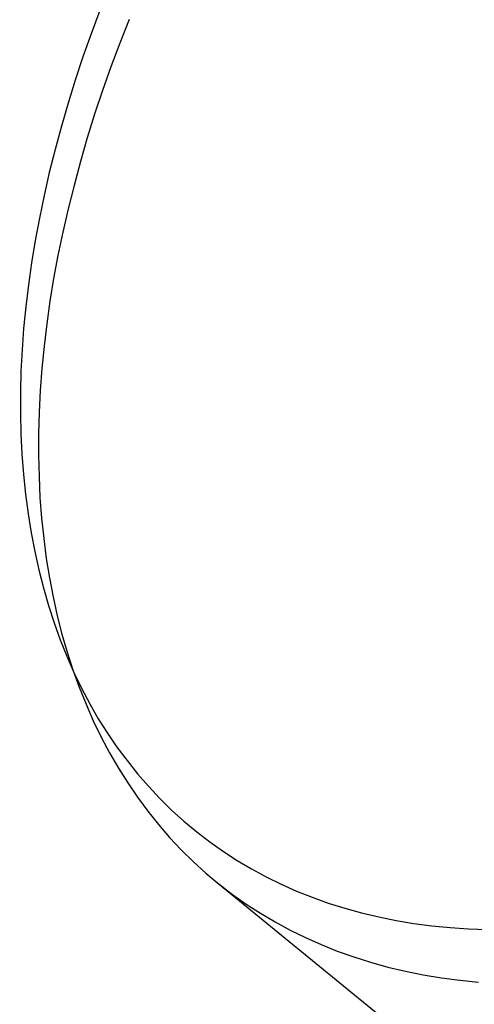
# Model space of a CAD drawing. Header units: millimetres. Extents: x -104 to 128, y -124 to 124.
# Tile 239 of 256: x -104.36 to -99.29, y 102.13 to 113.1. Entities that reach past the tile are written whole.
import ezdxf

# ---------------------------------------------------------------- set-up
doc = ezdxf.new("R2010")
doc.units = ezdxf.units.MM
doc.header["$MEASUREMENT"] = 0
doc.layers.add('Predefinito', color=5, linetype='Continuous')

msp = doc.modelspace()

# ---------------------------------------------------------------- linework, layer by layer
at = {"layer": 'Predefinito', "extrusion": (-0.612372, 0.5, 0.612372)}
for points in [[(-39.553, 1216.1), (-39.549, 1215.815), (-39.539, 1215.531), (-39.521, 1215.248), (-39.497, 1214.966), (-39.465, 1214.684), (-39.427, 1214.403), (-39.382, 1214.123), (-39.329, 1213.843), (-39.27, 1213.565), (-39.204, 1213.29), (-39.132, 1213.017), (-39.053, 1212.747), (-38.968, 1212.479), (-38.876, 1212.213), (-38.778, 1211.95), (-38.674, 1211.69), (-38.563, 1211.432), (-38.445, 1211.176), (-38.322, 1210.923), (-38.191, 1210.672), (-38.054, 1210.424), (-37.911, 1210.178), (-37.762, 1209.936), (-37.607, 1209.699), (-37.447, 1209.467), (-37.282, 1209.239), (-37.112, 1209.016), (-36.936, 1208.796), (-36.755, 1208.582), (-36.569, 1208.372), (-36.378, 1208.166), (-36.181, 1207.964), (-35.979, 1207.767), (-35.772, 1207.575), (-35.505, 1207.341), (-35.341, 1207.204), (-35.12, 1207.027), (-34.895, 1206.856), (-34.666, 1206.691), (-34.434, 1206.532), (-34.198, 1206.379), (-33.959, 1206.232), (-33.716, 1206.091), (-33.47, 1205.956), (-33.221, 1205.826), (-32.968, 1205.703), (-32.711, 1205.585), (-32.451, 1205.474), (-32.121, 1205.343), (-31.92, 1205.27), (-31.652, 1205.178), (-31.383, 1205.092), (-31.112, 1205.014), (-30.84, 1204.943), (-30.567, 1204.878), (-30.292, 1204.82), (-30.016, 1204.768), (-29.739, 1204.724), (-29.46, 1204.686), (-29.18, 1204.655), (-28.899, 1204.631), (-28.616, 1204.613), (-28.332, 1204.603), (-28.048, 1204.6), (-27.765, 1204.603), (-27.483, 1204.614), (-27.202, 1204.631), (-26.921, 1204.655), (-26.642, 1204.686), (-26.364, 1204.724), (-26.087, 1204.769), (-25.811, 1204.82), (-25.535, 1204.879), (-25.261, 1204.944), (-24.988, 1205.016), (-24.716, 1205.094), (-24.444, 1205.18), (-24.176, 1205.273), (-23.911, 1205.371), (-23.649, 1205.476), (-23.39, 1205.587), (-23.135, 1205.704), (-22.882, 1205.828), (-22.633, 1205.957), (-22.387, 1206.092), (-22.144, 1206.234), (-21.905, 1206.381), (-21.668, 1206.535), (-21.435, 1206.695), (-21.148, 1206.903), (-20.978, 1207.033), (-20.757, 1207.21), (-20.541, 1207.392), (-20.329, 1207.579), (-20.123, 1207.771), (-19.922, 1207.967), (-19.726, 1208.168), (-19.535, 1208.373), (-19.349, 1208.584), (-19.168, 1208.799), (-18.991, 1209.018), (-18.82, 1209.243), (-18.655, 1209.472), (-18.494, 1209.706), (-18.339, 1209.945), (-18.19, 1210.186), (-18.048, 1210.43), (-17.912, 1210.677), (-17.782, 1210.926), (-17.659, 1211.179), (-17.542, 1211.434), (-17.431, 1211.692), (-17.326, 1211.953), (-17.228, 1212.216), (-17.136, 1212.483), (-17.051, 1212.752), (-16.972, 1213.024), (-16.899, 1213.299), (-16.833, 1213.575), (-16.774, 1213.853), (-16.723, 1214.131), (-16.668, 1214.473)], [(-16.553, 1216.103), (-16.558, 1216.452), (-16.57, 1216.735), (-16.589, 1217.017), (-16.615, 1217.298), (-16.648, 1217.578), (-16.688, 1217.857), (-16.734, 1218.135), (-16.788, 1218.411), (-16.848, 1218.687), (-16.915, 1218.962), (-16.989, 1219.235), (-17.07, 1219.508), (-17.157, 1219.779), (-17.251, 1220.046), (-17.351, 1220.31), (-17.458, 1220.571), (-17.57, 1220.829), (-17.689, 1221.083), (-17.814, 1221.335), (-17.945, 1221.584), (-18.082, 1221.829), (-18.225, 1222.071), (-18.374, 1222.31), (-18.53, 1222.546), (-18.691, 1222.779), (-18.86, 1223.009), (-19.033, 1223.234), (-19.211, 1223.453), (-19.394, 1223.668), (-19.582, 1223.878), (-19.775, 1224.083), (-19.973, 1224.283), (-20.175, 1224.478), (-20.382, 1224.667), (-20.594, 1224.852), (-20.81, 1225.032), (-21.031, 1225.207), (-21.257, 1225.377), (-21.488, 1225.542), (-21.724, 1225.702), (-21.963, 1225.855), (-22.205, 1226.002), (-22.449, 1226.142), (-22.697, 1226.276), (-22.947, 1226.404), (-23.201, 1226.526), (-23.457, 1226.641), (-23.715, 1226.75), (-23.977, 1226.853), (-24.242, 1226.95), (-24.509, 1227.04), (-24.78, 1227.124), (-25.053, 1227.201), (-25.328, 1227.272), (-25.605, 1227.336), (-25.882, 1227.393), (-26.159, 1227.443), (-26.437, 1227.486), (-26.716, 1227.522), (-26.995, 1227.551), (-27.275, 1227.573), (-27.556, 1227.589), (-27.837, 1227.598), (-28.119, 1227.599), (-28.401, 1227.594), (-28.684, 1227.582), (-28.968, 1227.563), (-29.251, 1227.537), (-29.532, 1227.504), (-29.812, 1227.464), (-30.09, 1227.418), (-30.366, 1227.365), (-30.641, 1227.305), (-30.914, 1227.238), (-31.185, 1227.165), (-31.454, 1227.085), (-31.722, 1226.999), (-31.988, 1226.905), (-32.252, 1226.805), (-32.515, 1226.699), (-32.776, 1226.585), (-33.033, 1226.465), (-33.287, 1226.339), (-33.537, 1226.208), (-33.783, 1226.07), (-34.025, 1225.927), (-34.263, 1225.779), (-34.498, 1225.624), (-34.728, 1225.464), (-34.955, 1225.298), (-35.178, 1225.126), (-35.398, 1224.949), (-35.613, 1224.765), (-35.824, 1224.576), (-36.032, 1224.381), (-36.234, 1224.182), (-36.43, 1223.978), (-36.621, 1223.77), (-36.806, 1223.558), (-36.986, 1223.342), (-37.16, 1223.122), (-37.329, 1222.897), (-37.492, 1222.669), (-37.65, 1222.436), (-37.802, 1222.199), (-37.949, 1221.958), (-38.09, 1221.712), (-38.226, 1221.463), (-38.355, 1221.21), (-38.478, 1220.954), (-38.594, 1220.696), (-38.704, 1220.436), (-38.807, 1220.175), (-38.903, 1219.911), (-38.993, 1219.644), (-39.076, 1219.376), (-39.153, 1219.106), (-39.223, 1218.833), (-39.287, 1218.559), (-39.344, 1218.282), (-39.394, 1218.004), (-39.438, 1217.723)], [(-16.668, 1214.473), (-16.636, 1214.722), (-16.608, 1214.971), (-16.584, 1215.253), (-16.567, 1215.535), (-16.556, 1215.819), (-16.553, 1216.103)]]:
    msp.add_lwpolyline(points, dxfattribs=at)
at = {"layer": 'Predefinito', "extrusion": (0.295102, 0.863178, -0.409681)}
msp.add_lwpolyline([(134.206, 1527.541), (134.222, 1527.556), (134.238, 1527.572), (134.254, 1527.588), (134.27, 1527.604), (134.285, 1527.621), (134.3, 1527.639), (134.315, 1527.657), (134.329, 1527.676), (134.343, 1527.695), (134.357, 1527.714), (134.371, 1527.734), (134.384, 1527.754), (134.396, 1527.775), (134.408, 1527.796), (134.42, 1527.818), (134.431, 1527.84), (134.442, 1527.863), (134.452, 1527.885), (134.462, 1527.909), (134.471, 1527.932), (134.48, 1527.956), (134.488, 1527.98), (134.495, 1528.005), (134.502, 1528.029), (134.508, 1528.054), (134.514, 1528.079), (134.518, 1528.104), (134.523, 1528.13), (134.526, 1528.156), (134.529, 1528.181), (134.532, 1528.207), (134.533, 1528.233), (134.534, 1528.259), (134.534, 1528.285), (134.534, 1528.31), (134.533, 1528.336), (134.531, 1528.362), (134.529, 1528.388), (134.526, 1528.413), (134.522, 1528.439), (134.518, 1528.464), (134.513, 1528.489), (134.507, 1528.514), (134.501, 1528.538), (134.494, 1528.562), (134.487, 1528.586), (134.479, 1528.61), (134.471, 1528.634), (134.462, 1528.657), (134.452, 1528.679), (134.442, 1528.702), (134.432, 1528.724), (134.421, 1528.745), (134.409, 1528.766), (134.398, 1528.787), (134.385, 1528.807), (134.373, 1528.827), (134.36, 1528.847), (134.346, 1528.866), (134.333, 1528.884), (134.319, 1528.902), (134.305, 1528.92), (134.29, 1528.937), (134.276, 1528.954)], dxfattribs=at)
at = {"layer": 'Predefinito', "extrusion": (0.221655, 0.852117, -0.474095)}
msp.add_lwpolyline([(128.42, 1484.718), (128.436, 1484.733), (128.451, 1484.749), (128.467, 1484.766), (128.482, 1484.783), (128.497, 1484.801), (128.511, 1484.819), (128.525, 1484.837), (128.539, 1484.856), (128.553, 1484.876), (128.566, 1484.896), (128.579, 1484.916), (128.591, 1484.937), (128.603, 1484.958), (128.614, 1484.98), (128.625, 1485.002), (128.636, 1485.024), (128.646, 1485.047), (128.655, 1485.07), (128.664, 1485.094), (128.672, 1485.117), (128.68, 1485.142), (128.687, 1485.166), (128.694, 1485.191), (128.7, 1485.215), (128.705, 1485.241), (128.71, 1485.266), (128.714, 1485.291), (128.717, 1485.317), (128.72, 1485.343), (128.722, 1485.368), (128.724, 1485.394), (128.724, 1485.42), (128.724, 1485.446), (128.724, 1485.472), (128.723, 1485.498), (128.721, 1485.523), (128.718, 1485.549), (128.715, 1485.575), (128.711, 1485.6), (128.707, 1485.625), (128.701, 1485.65), (128.696, 1485.675), (128.689, 1485.7), (128.682, 1485.724), (128.675, 1485.748), (128.667, 1485.772), (128.658, 1485.795), (128.649, 1485.818), (128.639, 1485.841), (128.629, 1485.864), (128.618, 1485.886), (128.607, 1485.907), (128.595, 1485.928), (128.583, 1485.949), (128.57, 1485.97), (128.558, 1485.989), (128.544, 1486.009), (128.531, 1486.028), (128.517, 1486.046), (128.503, 1486.064), (128.488, 1486.082), (128.473, 1486.099), (128.458, 1486.116), (128.443, 1486.132)], dxfattribs=at)
at = {"layer": 'Predefinito', "extrusion": (0.212244, 0.850138, -0.48189)}
msp.add_lwpolyline([(127.613, 1478.992), (127.629, 1479.007), (127.644, 1479.024), (127.66, 1479.04), (127.675, 1479.057), (127.689, 1479.075), (127.704, 1479.093), (127.718, 1479.112), (127.732, 1479.131), (127.745, 1479.15), (127.758, 1479.17), (127.771, 1479.191), (127.783, 1479.212), (127.795, 1479.233), (127.806, 1479.255), (127.817, 1479.277), (127.827, 1479.299), (127.837, 1479.322), (127.847, 1479.345), (127.855, 1479.369), (127.864, 1479.393), (127.871, 1479.417), (127.878, 1479.441), (127.885, 1479.466), (127.891, 1479.491), (127.896, 1479.516), (127.9, 1479.541), (127.904, 1479.567), (127.908, 1479.592), (127.91, 1479.618), (127.912, 1479.644), (127.914, 1479.67), (127.914, 1479.695), (127.914, 1479.721), (127.913, 1479.747), (127.912, 1479.773), (127.91, 1479.799), (127.907, 1479.824), (127.904, 1479.85), (127.9, 1479.875), (127.895, 1479.901), (127.89, 1479.926), (127.884, 1479.95), (127.878, 1479.975), (127.871, 1479.999), (127.863, 1480.023), (127.855, 1480.047), (127.846, 1480.07), (127.837, 1480.094), (127.827, 1480.116), (127.816, 1480.139), (127.806, 1480.161), (127.794, 1480.182), (127.782, 1480.203), (127.77, 1480.224), (127.758, 1480.244), (127.745, 1480.264), (127.731, 1480.283), (127.718, 1480.302), (127.704, 1480.321), (127.689, 1480.339), (127.675, 1480.356), (127.66, 1480.373), (127.645, 1480.39), (127.63, 1480.406)], dxfattribs=at)
at = {"layer": 'Predefinito', "extrusion": (0.202815, 0.848032, -0.4896)}
msp.add_lwpolyline([(126.789, 1473.208), (126.804, 1473.224), (126.82, 1473.24), (126.835, 1473.257), (126.85, 1473.274), (126.864, 1473.292), (126.879, 1473.31), (126.893, 1473.329), (126.906, 1473.348), (126.92, 1473.368), (126.933, 1473.388), (126.945, 1473.408), (126.957, 1473.429), (126.969, 1473.45), (126.98, 1473.472), (126.991, 1473.494), (127.001, 1473.517), (127.011, 1473.54), (127.02, 1473.563), (127.029, 1473.587), (127.037, 1473.611), (127.045, 1473.635), (127.052, 1473.659), (127.058, 1473.684), (127.064, 1473.709), (127.069, 1473.734), (127.073, 1473.759), (127.077, 1473.785), (127.08, 1473.81), (127.083, 1473.836), (127.084, 1473.862), (127.086, 1473.888), (127.086, 1473.914), (127.086, 1473.939), (127.085, 1473.965), (127.084, 1473.991), (127.082, 1474.017), (127.079, 1474.042), (127.075, 1474.068), (127.071, 1474.093), (127.066, 1474.119), (127.061, 1474.144), (127.055, 1474.168), (127.048, 1474.193), (127.041, 1474.217), (127.033, 1474.241), (127.025, 1474.265), (127.016, 1474.288), (127.007, 1474.311), (126.997, 1474.334), (126.986, 1474.356), (126.975, 1474.378), (126.964, 1474.4), (126.952, 1474.421), (126.94, 1474.441), (126.927, 1474.462), (126.914, 1474.481), (126.901, 1474.501), (126.887, 1474.52), (126.873, 1474.538), (126.858, 1474.556), (126.844, 1474.573), (126.829, 1474.59), (126.813, 1474.607), (126.798, 1474.623)], dxfattribs=at)
at = {"layer": 'Predefinito', "extrusion": (0.183916, 0.843444, -0.504754)}
msp.add_lwpolyline([(125.085, 1461.488), (125.101, 1461.504), (125.116, 1461.52), (125.131, 1461.537), (125.146, 1461.554), (125.16, 1461.572), (125.174, 1461.59), (125.188, 1461.609), (125.201, 1461.629), (125.215, 1461.648), (125.227, 1461.668), (125.24, 1461.689), (125.252, 1461.71), (125.263, 1461.732), (125.274, 1461.753), (125.285, 1461.776), (125.295, 1461.798), (125.304, 1461.821), (125.313, 1461.845), (125.322, 1461.868), (125.33, 1461.892), (125.337, 1461.917), (125.344, 1461.941), (125.35, 1461.966), (125.355, 1461.991), (125.36, 1462.016), (125.364, 1462.041), (125.368, 1462.067), (125.371, 1462.092), (125.373, 1462.118), (125.375, 1462.144), (125.375, 1462.17), (125.376, 1462.196), (125.375, 1462.222), (125.374, 1462.247), (125.372, 1462.273), (125.37, 1462.299), (125.367, 1462.325), (125.363, 1462.35), (125.359, 1462.375), (125.354, 1462.401), (125.348, 1462.426), (125.342, 1462.45), (125.335, 1462.475), (125.328, 1462.499), (125.32, 1462.523), (125.311, 1462.546), (125.302, 1462.57), (125.292, 1462.593), (125.282, 1462.615), (125.271, 1462.637), (125.26, 1462.659), (125.249, 1462.681), (125.236, 1462.702), (125.224, 1462.722), (125.211, 1462.742), (125.198, 1462.762), (125.184, 1462.781), (125.17, 1462.8), (125.156, 1462.818), (125.141, 1462.836), (125.127, 1462.853), (125.111, 1462.87), (125.096, 1462.886), (125.081, 1462.902)], dxfattribs=at)
at = {"layer": 'Predefinito', "extrusion": (0.14596, 0.832786, -0.534007)}
msp.add_lwpolyline([(121.446, 1437.495), (121.462, 1437.511), (121.476, 1437.528), (121.491, 1437.545), (121.505, 1437.563), (121.52, 1437.581), (121.533, 1437.599), (121.547, 1437.618), (121.56, 1437.638), (121.573, 1437.658), (121.585, 1437.678), (121.597, 1437.699), (121.608, 1437.721), (121.619, 1437.742), (121.63, 1437.764), (121.64, 1437.787), (121.649, 1437.81), (121.658, 1437.833), (121.667, 1437.856), (121.675, 1437.88), (121.682, 1437.904), (121.689, 1437.929), (121.695, 1437.953), (121.701, 1437.978), (121.706, 1438.003), (121.71, 1438.029), (121.714, 1438.054), (121.717, 1438.08), (121.719, 1438.105), (121.721, 1438.131), (121.722, 1438.157), (121.722, 1438.183), (121.722, 1438.209), (121.721, 1438.235), (121.719, 1438.26), (121.717, 1438.286), (121.714, 1438.312), (121.71, 1438.337), (121.706, 1438.363), (121.701, 1438.388), (121.696, 1438.413), (121.689, 1438.438), (121.683, 1438.462), (121.675, 1438.487), (121.667, 1438.511), (121.659, 1438.535), (121.65, 1438.558), (121.64, 1438.581), (121.63, 1438.604), (121.619, 1438.626), (121.608, 1438.648), (121.596, 1438.67), (121.584, 1438.691), (121.572, 1438.711), (121.559, 1438.732), (121.546, 1438.752), (121.532, 1438.771), (121.518, 1438.79), (121.504, 1438.808), (121.489, 1438.826), (121.474, 1438.844), (121.459, 1438.861), (121.443, 1438.877), (121.428, 1438.893), (121.412, 1438.908)], dxfattribs=at)
at = {"layer": 'Predefinito', "extrusion": (0.069428, 0.805616, -0.588355)}
msp.add_lwpolyline([(113.105, 1387.833), (113.119, 1387.85), (113.133, 1387.868), (113.147, 1387.886), (113.161, 1387.904), (113.174, 1387.923), (113.187, 1387.942), (113.199, 1387.962), (113.211, 1387.982), (113.223, 1388.003), (113.234, 1388.024), (113.245, 1388.045), (113.255, 1388.067), (113.265, 1388.089), (113.275, 1388.112), (113.284, 1388.135), (113.292, 1388.158), (113.3, 1388.182), (113.307, 1388.205), (113.314, 1388.23), (113.32, 1388.254), (113.326, 1388.279), (113.331, 1388.304), (113.335, 1388.329), (113.339, 1388.354), (113.342, 1388.38), (113.344, 1388.405), (113.346, 1388.431), (113.347, 1388.457), (113.348, 1388.483), (113.347, 1388.508), (113.346, 1388.534), (113.345, 1388.56), (113.343, 1388.586), (113.34, 1388.612), (113.336, 1388.637), (113.332, 1388.663), (113.327, 1388.688), (113.322, 1388.713), (113.315, 1388.738), (113.309, 1388.763), (113.301, 1388.787), (113.293, 1388.812), (113.285, 1388.836), (113.276, 1388.859), (113.266, 1388.882), (113.256, 1388.905), (113.245, 1388.928), (113.234, 1388.95), (113.222, 1388.972), (113.21, 1388.993), (113.197, 1389.014), (113.184, 1389.035), (113.17, 1389.055), (113.156, 1389.074), (113.142, 1389.094), (113.128, 1389.112), (113.113, 1389.13), (113.097, 1389.148), (113.082, 1389.165), (113.066, 1389.182), (113.05, 1389.198), (113.034, 1389.214), (113.017, 1389.229), (113.001, 1389.244)], dxfattribs=at)
at = {"layer": 'Predefinito', "extrusion": (-0.007932, 0.770672, -0.637183)}
msp.add_lwpolyline([(103.03, 1337.027), (103.044, 1337.045), (103.057, 1337.063), (103.069, 1337.082), (103.082, 1337.101), (103.094, 1337.121), (103.105, 1337.141), (103.117, 1337.161), (103.128, 1337.182), (103.138, 1337.203), (103.148, 1337.225), (103.158, 1337.247), (103.167, 1337.269), (103.175, 1337.292), (103.184, 1337.315), (103.191, 1337.339), (103.198, 1337.362), (103.205, 1337.386), (103.21, 1337.411), (103.216, 1337.435), (103.221, 1337.46), (103.225, 1337.485), (103.228, 1337.51), (103.231, 1337.536), (103.233, 1337.561), (103.235, 1337.587), (103.236, 1337.612), (103.236, 1337.638), (103.235, 1337.664), (103.234, 1337.69), (103.233, 1337.716), (103.23, 1337.741), (103.227, 1337.767), (103.223, 1337.793), (103.219, 1337.818), (103.214, 1337.843), (103.208, 1337.869), (103.202, 1337.894), (103.195, 1337.918), (103.187, 1337.943), (103.179, 1337.967), (103.17, 1337.991), (103.161, 1338.015), (103.151, 1338.038), (103.14, 1338.061), (103.129, 1338.084), (103.118, 1338.106), (103.105, 1338.128), (103.093, 1338.15), (103.08, 1338.171), (103.066, 1338.191), (103.053, 1338.212), (103.038, 1338.231), (103.024, 1338.251), (103.009, 1338.269), (102.993, 1338.288), (102.977, 1338.305), (102.961, 1338.323), (102.945, 1338.339), (102.929, 1338.356), (102.912, 1338.371), (102.895, 1338.387), (102.878, 1338.401), (102.861, 1338.415), (102.843, 1338.429)], dxfattribs=at)
at = {"layer": 'Predefinito', "extrusion": (-0.046925, 0.750242, -0.659496)}
msp.add_lwpolyline([(97.202, 1311.652), (97.214, 1311.67), (97.227, 1311.689), (97.239, 1311.708), (97.251, 1311.727), (97.262, 1311.747), (97.273, 1311.768), (97.284, 1311.788), (97.294, 1311.81), (97.303, 1311.831), (97.313, 1311.853), (97.322, 1311.876), (97.33, 1311.898), (97.338, 1311.921), (97.345, 1311.945), (97.352, 1311.968), (97.358, 1311.992), (97.364, 1312.017), (97.369, 1312.041), (97.373, 1312.066), (97.377, 1312.091), (97.38, 1312.116), (97.383, 1312.141), (97.385, 1312.166), (97.386, 1312.192), (97.387, 1312.218), (97.387, 1312.243), (97.386, 1312.269), (97.385, 1312.295), (97.383, 1312.321), (97.381, 1312.346), (97.377, 1312.372), (97.373, 1312.398), (97.369, 1312.423), (97.363, 1312.448), (97.357, 1312.474), (97.351, 1312.499), (97.344, 1312.523), (97.336, 1312.548), (97.327, 1312.572), (97.318, 1312.596), (97.309, 1312.62), (97.299, 1312.643), (97.288, 1312.666), (97.277, 1312.689), (97.265, 1312.711), (97.252, 1312.733), (97.24, 1312.755), (97.226, 1312.776), (97.213, 1312.796), (97.198, 1312.816), (97.184, 1312.836), (97.169, 1312.855), (97.154, 1312.874), (97.138, 1312.892), (97.122, 1312.91), (97.106, 1312.927), (97.089, 1312.944), (97.072, 1312.96), (97.055, 1312.976), (97.038, 1312.991), (97.021, 1313.006), (97.003, 1313.02), (96.985, 1313.033), (96.967, 1313.046)], dxfattribs=at)
at = {"layer": 'Predefinito', "extrusion": (-0.085804, 0.727986, -0.680202)}
msp.add_lwpolyline([(90.814, 1286.783), (90.826, 1286.802), (90.838, 1286.821), (90.849, 1286.84), (90.86, 1286.86), (90.871, 1286.881), (90.881, 1286.902), (90.891, 1286.923), (90.9, 1286.944), (90.909, 1286.966), (90.917, 1286.989), (90.925, 1287.011), (90.933, 1287.034), (90.94, 1287.057), (90.946, 1287.081), (90.952, 1287.105), (90.958, 1287.129), (90.962, 1287.154), (90.967, 1287.178), (90.97, 1287.203), (90.973, 1287.228), (90.975, 1287.253), (90.977, 1287.279), (90.978, 1287.304), (90.979, 1287.33), (90.978, 1287.355), (90.977, 1287.381), (90.976, 1287.407), (90.974, 1287.433), (90.971, 1287.458), (90.967, 1287.484), (90.963, 1287.509), (90.958, 1287.535), (90.952, 1287.56), (90.946, 1287.585), (90.939, 1287.61), (90.932, 1287.635), (90.924, 1287.659), (90.915, 1287.684), (90.906, 1287.708), (90.896, 1287.731), (90.885, 1287.755), (90.874, 1287.777), (90.863, 1287.8), (90.85, 1287.822), (90.838, 1287.844), (90.825, 1287.866), (90.811, 1287.887), (90.797, 1287.907), (90.783, 1287.927), (90.768, 1287.947), (90.752, 1287.966), (90.737, 1287.985), (90.721, 1288.003), (90.705, 1288.02), (90.688, 1288.038), (90.671, 1288.054), (90.654, 1288.07), (90.636, 1288.086), (90.619, 1288.101), (90.601, 1288.115), (90.583, 1288.129), (90.565, 1288.143), (90.547, 1288.156), (90.528, 1288.168)], dxfattribs=at)
at = {"layer": 'Predefinito', "extrusion": (0.162259, -0.678616, 0.716347)}
msp.add_lwpolyline([(-76.333, 1240.035), (-76.344, 1240.055), (-76.354, 1240.075), (-76.364, 1240.095), (-76.373, 1240.116), (-76.382, 1240.137), (-76.39, 1240.159), (-76.398, 1240.181), (-76.406, 1240.203), (-76.413, 1240.226), (-76.42, 1240.249), (-76.426, 1240.272), (-76.431, 1240.295), (-76.436, 1240.319), (-76.441, 1240.343), (-76.445, 1240.368), (-76.448, 1240.392), (-76.451, 1240.417), (-76.453, 1240.442), (-76.455, 1240.467), (-76.455, 1240.492), (-76.456, 1240.517), (-76.455, 1240.543), (-76.454, 1240.568), (-76.453, 1240.594), (-76.45, 1240.619), (-76.447, 1240.645), (-76.444, 1240.67), (-76.439, 1240.696), (-76.434, 1240.721), (-76.429, 1240.746), (-76.422, 1240.771), (-76.415, 1240.796), (-76.408, 1240.821), (-76.399, 1240.846), (-76.391, 1240.87), (-76.381, 1240.894), (-76.371, 1240.918), (-76.36, 1240.941), (-76.349, 1240.964), (-76.337, 1240.987), (-76.325, 1241.009), (-76.312, 1241.031), (-76.298, 1241.053), (-76.285, 1241.074), (-76.27, 1241.095), (-76.255, 1241.115), (-76.24, 1241.135), (-76.224, 1241.154), (-76.208, 1241.173), (-76.192, 1241.192), (-76.175, 1241.209), (-76.158, 1241.227), (-76.141, 1241.243), (-76.123, 1241.26), (-76.105, 1241.275), (-76.087, 1241.291), (-76.068, 1241.305), (-76.05, 1241.319), (-76.031, 1241.333), (-76.012, 1241.346), (-75.993, 1241.358), (-75.974, 1241.37), (-75.954, 1241.382), (-75.935, 1241.392)], dxfattribs=at)
at = {"layer": 'Predefinito', "extrusion": (0.237005, -0.622861, 0.745569)}
msp.add_lwpolyline([(-59.339, 1198.721), (-59.347, 1198.741), (-59.356, 1198.762), (-59.363, 1198.783), (-59.371, 1198.805), (-59.378, 1198.827), (-59.384, 1198.849), (-59.39, 1198.872), (-59.395, 1198.895), (-59.4, 1198.918), (-59.405, 1198.941), (-59.409, 1198.965), (-59.412, 1198.989), (-59.415, 1199.013), (-59.417, 1199.037), (-59.419, 1199.062), (-59.42, 1199.087), (-59.42, 1199.112), (-59.42, 1199.137), (-59.419, 1199.162), (-59.417, 1199.187), (-59.415, 1199.212), (-59.413, 1199.237), (-59.409, 1199.263), (-59.405, 1199.288), (-59.4, 1199.313), (-59.395, 1199.338), (-59.389, 1199.363), (-59.382, 1199.388), (-59.375, 1199.413), (-59.367, 1199.438), (-59.358, 1199.462), (-59.349, 1199.486), (-59.339, 1199.51), (-59.328, 1199.534), (-59.317, 1199.557), (-59.306, 1199.58), (-59.293, 1199.603), (-59.28, 1199.625), (-59.267, 1199.647), (-59.253, 1199.669), (-59.239, 1199.69), (-59.224, 1199.71), (-59.208, 1199.731), (-59.193, 1199.75), (-59.176, 1199.77), (-59.16, 1199.788), (-59.143, 1199.807), (-59.125, 1199.825), (-59.107, 1199.842), (-59.089, 1199.858), (-59.071, 1199.875), (-59.052, 1199.89), (-59.033, 1199.905), (-59.014, 1199.92), (-58.995, 1199.934), (-58.975, 1199.947), (-58.955, 1199.96), (-58.936, 1199.972), (-58.916, 1199.984), (-58.896, 1199.995), (-58.875, 1200.006), (-58.855, 1200.016), (-58.835, 1200.025), (-58.815, 1200.034)], dxfattribs=at)
at = {"layer": 'Predefinito', "extrusion": (0.273734, -0.592581, 0.757574)}
msp.add_lwpolyline([(-49.841, 1180.675), (-49.848, 1180.696), (-49.855, 1180.717), (-49.862, 1180.738), (-49.868, 1180.76), (-49.874, 1180.783), (-49.879, 1180.805), (-49.884, 1180.828), (-49.888, 1180.851), (-49.892, 1180.875), (-49.895, 1180.898), (-49.898, 1180.922), (-49.9, 1180.946), (-49.901, 1180.971), (-49.902, 1180.995), (-49.903, 1181.02), (-49.902, 1181.044), (-49.901, 1181.069), (-49.9, 1181.094), (-49.898, 1181.119), (-49.895, 1181.144), (-49.891, 1181.169), (-49.887, 1181.194), (-49.883, 1181.22), (-49.877, 1181.245), (-49.871, 1181.269), (-49.864, 1181.294), (-49.857, 1181.319), (-49.849, 1181.343), (-49.84, 1181.368), (-49.831, 1181.392), (-49.821, 1181.416), (-49.811, 1181.439), (-49.8, 1181.463), (-49.788, 1181.486), (-49.776, 1181.509), (-49.763, 1181.531), (-49.749, 1181.553), (-49.735, 1181.575), (-49.721, 1181.596), (-49.706, 1181.617), (-49.69, 1181.637), (-49.674, 1181.657), (-49.658, 1181.676), (-49.641, 1181.695), (-49.624, 1181.714), (-49.606, 1181.732), (-49.588, 1181.749), (-49.57, 1181.766), (-49.551, 1181.782), (-49.532, 1181.798), (-49.513, 1181.813), (-49.494, 1181.828), (-49.474, 1181.842), (-49.454, 1181.855), (-49.434, 1181.868), (-49.414, 1181.88), (-49.393, 1181.892), (-49.373, 1181.903), (-49.352, 1181.914), (-49.332, 1181.924), (-49.311, 1181.934), (-49.29, 1181.943), (-49.27, 1181.951), (-49.249, 1181.959)], dxfattribs=at)
at = {"layer": 'Predefinito', "extrusion": (0.291935, -0.576831, 0.762915)}
msp.add_lwpolyline([(-44.839, 1172.41), (-44.846, 1172.431), (-44.853, 1172.452), (-44.859, 1172.474), (-44.864, 1172.496), (-44.87, 1172.519), (-44.874, 1172.541), (-44.878, 1172.564), (-44.882, 1172.587), (-44.885, 1172.611), (-44.888, 1172.635), (-44.89, 1172.659), (-44.891, 1172.683), (-44.892, 1172.707), (-44.892, 1172.732), (-44.892, 1172.756), (-44.891, 1172.781), (-44.889, 1172.806), (-44.887, 1172.831), (-44.884, 1172.856), (-44.881, 1172.881), (-44.877, 1172.906), (-44.872, 1172.931), (-44.867, 1172.955), (-44.861, 1172.98), (-44.854, 1173.005), (-44.846, 1173.03), (-44.838, 1173.054), (-44.83, 1173.078), (-44.82, 1173.103), (-44.81, 1173.126), (-44.8, 1173.15), (-44.789, 1173.173), (-44.777, 1173.196), (-44.765, 1173.219), (-44.752, 1173.242), (-44.738, 1173.264), (-44.724, 1173.285), (-44.71, 1173.307), (-44.695, 1173.327), (-44.679, 1173.348), (-44.663, 1173.368), (-44.646, 1173.387), (-44.629, 1173.406), (-44.612, 1173.424), (-44.594, 1173.442), (-44.576, 1173.46), (-44.558, 1173.477), (-44.539, 1173.493), (-44.52, 1173.509), (-44.501, 1173.524), (-44.481, 1173.539), (-44.461, 1173.553), (-44.441, 1173.566), (-44.421, 1173.579), (-44.4, 1173.592), (-44.38, 1173.603), (-44.359, 1173.615), (-44.338, 1173.625), (-44.318, 1173.635), (-44.297, 1173.645), (-44.276, 1173.654), (-44.255, 1173.662), (-44.234, 1173.67), (-44.213, 1173.678)], dxfattribs=at)
at = {"layer": 'Predefinito', "extrusion": (0.300994, -0.568802, 0.765419)}
msp.add_lwpolyline([(-42.277, 1168.48), (-42.283, 1168.502), (-42.289, 1168.523), (-42.295, 1168.545), (-42.3, 1168.567), (-42.305, 1168.59), (-42.31, 1168.612), (-42.313, 1168.635), (-42.317, 1168.659), (-42.319, 1168.682), (-42.322, 1168.706), (-42.323, 1168.73), (-42.325, 1168.754), (-42.325, 1168.778), (-42.325, 1168.803), (-42.324, 1168.827), (-42.323, 1168.852), (-42.321, 1168.877), (-42.319, 1168.902), (-42.315, 1168.927), (-42.312, 1168.952), (-42.307, 1168.977), (-42.302, 1169.002), (-42.296, 1169.026), (-42.29, 1169.051), (-42.283, 1169.076), (-42.275, 1169.1), (-42.267, 1169.125), (-42.258, 1169.149), (-42.248, 1169.173), (-42.238, 1169.197), (-42.227, 1169.22), (-42.215, 1169.243), (-42.203, 1169.266), (-42.191, 1169.289), (-42.177, 1169.311), (-42.164, 1169.333), (-42.149, 1169.354), (-42.134, 1169.375), (-42.119, 1169.396), (-42.103, 1169.416), (-42.087, 1169.436), (-42.07, 1169.455), (-42.053, 1169.474), (-42.035, 1169.492), (-42.017, 1169.51), (-41.999, 1169.527), (-41.98, 1169.543), (-41.961, 1169.559), (-41.942, 1169.575), (-41.922, 1169.59), (-41.902, 1169.604), (-41.882, 1169.618), (-41.862, 1169.631), (-41.842, 1169.644), (-41.821, 1169.656), (-41.8, 1169.668), (-41.78, 1169.678), (-41.759, 1169.689), (-41.738, 1169.699), (-41.717, 1169.708), (-41.696, 1169.717), (-41.675, 1169.725), (-41.654, 1169.732), (-41.632, 1169.739)], dxfattribs=at)
at = {"layer": 'Predefinito', "extrusion": (0.310022, -0.560673, 0.76781)}
msp.add_lwpolyline([(-39.674, 1164.693), (-39.68, 1164.715), (-39.686, 1164.736), (-39.692, 1164.758), (-39.697, 1164.78), (-39.701, 1164.803), (-39.705, 1164.826), (-39.709, 1164.849), (-39.712, 1164.872), (-39.714, 1164.896), (-39.716, 1164.92), (-39.717, 1164.944), (-39.718, 1164.968), (-39.718, 1164.992), (-39.718, 1165.017), (-39.717, 1165.041), (-39.715, 1165.066), (-39.713, 1165.091), (-39.71, 1165.115), (-39.707, 1165.14), (-39.702, 1165.165), (-39.698, 1165.19), (-39.692, 1165.215), (-39.686, 1165.24), (-39.679, 1165.264), (-39.672, 1165.289), (-39.664, 1165.313), (-39.655, 1165.338), (-39.646, 1165.362), (-39.636, 1165.385), (-39.625, 1165.409), (-39.614, 1165.432), (-39.602, 1165.455), (-39.59, 1165.478), (-39.577, 1165.5), (-39.563, 1165.522), (-39.549, 1165.544), (-39.534, 1165.565), (-39.519, 1165.586), (-39.504, 1165.607), (-39.487, 1165.626), (-39.471, 1165.646), (-39.454, 1165.665), (-39.436, 1165.683), (-39.418, 1165.701), (-39.4, 1165.719), (-39.382, 1165.736), (-39.363, 1165.752), (-39.343, 1165.768), (-39.324, 1165.783), (-39.304, 1165.798), (-39.284, 1165.812), (-39.264, 1165.825), (-39.244, 1165.838), (-39.223, 1165.851), (-39.202, 1165.862), (-39.181, 1165.874), (-39.16, 1165.884), (-39.139, 1165.894), (-39.118, 1165.904), (-39.097, 1165.913), (-39.076, 1165.921), (-39.055, 1165.929), (-39.033, 1165.936), (-39.012, 1165.943)], dxfattribs=at)
at = {"layer": 'Predefinito', "extrusion": (0.380108, -0.492974, 0.78262)}
msp.add_lwpolyline([(-17.837, 1140.245), (-17.841, 1140.267), (-17.844, 1140.289), (-17.847, 1140.311), (-17.849, 1140.334), (-17.851, 1140.357), (-17.853, 1140.38), (-17.853, 1140.403), (-17.854, 1140.427), (-17.853, 1140.451), (-17.852, 1140.474), (-17.851, 1140.498), (-17.849, 1140.523), (-17.846, 1140.547), (-17.843, 1140.571), (-17.839, 1140.595), (-17.834, 1140.62), (-17.829, 1140.644), (-17.823, 1140.668), (-17.817, 1140.693), (-17.81, 1140.717), (-17.802, 1140.741), (-17.794, 1140.765), (-17.785, 1140.789), (-17.775, 1140.813), (-17.765, 1140.836), (-17.754, 1140.859), (-17.743, 1140.882), (-17.731, 1140.905), (-17.718, 1140.928), (-17.705, 1140.95), (-17.691, 1140.972), (-17.676, 1140.993), (-17.661, 1141.014), (-17.646, 1141.035), (-17.63, 1141.055), (-17.613, 1141.075), (-17.596, 1141.094), (-17.579, 1141.113), (-17.561, 1141.132), (-17.542, 1141.15), (-17.523, 1141.167), (-17.504, 1141.184), (-17.485, 1141.2), (-17.465, 1141.216), (-17.445, 1141.231), (-17.424, 1141.246), (-17.404, 1141.26), (-17.383, 1141.273), (-17.362, 1141.286), (-17.34, 1141.298), (-17.319, 1141.31), (-17.297, 1141.321), (-17.275, 1141.331), (-17.253, 1141.341), (-17.231, 1141.351), (-17.209, 1141.359), (-17.187, 1141.367), (-17.165, 1141.375), (-17.143, 1141.382), (-17.121, 1141.388), (-17.099, 1141.394), (-17.077, 1141.399), (-17.055, 1141.404), (-17.033, 1141.408)], dxfattribs=at)
at = {"layer": 'Predefinito', "extrusion": (0.446384, -0.420623, 0.789821)}
msp.add_lwpolyline([(5.247, 1126.966), (5.246, 1126.988), (5.246, 1127.01), (5.246, 1127.033), (5.246, 1127.056), (5.247, 1127.079), (5.249, 1127.102), (5.251, 1127.125), (5.254, 1127.148), (5.257, 1127.172), (5.261, 1127.195), (5.265, 1127.219), (5.27, 1127.243), (5.276, 1127.266), (5.282, 1127.29), (5.289, 1127.313), (5.297, 1127.337), (5.305, 1127.361), (5.313, 1127.384), (5.323, 1127.407), (5.333, 1127.43), (5.344, 1127.453), (5.355, 1127.476), (5.367, 1127.499), (5.379, 1127.521), (5.392, 1127.543), (5.406, 1127.565), (5.42, 1127.586), (5.435, 1127.607), (5.45, 1127.628), (5.466, 1127.649), (5.483, 1127.669), (5.5, 1127.688), (5.517, 1127.707), (5.535, 1127.726), (5.554, 1127.744), (5.573, 1127.761), (5.592, 1127.779), (5.612, 1127.795), (5.632, 1127.811), (5.652, 1127.827), (5.673, 1127.842), (5.694, 1127.856), (5.716, 1127.87), (5.737, 1127.883), (5.759, 1127.895), (5.781, 1127.907), (5.803, 1127.919), (5.826, 1127.929), (5.848, 1127.939), (5.871, 1127.949), (5.894, 1127.958), (5.917, 1127.966), (5.94, 1127.974), (5.963, 1127.981), (5.986, 1127.987), (6.009, 1127.993), (6.032, 1127.999), (6.055, 1128.003), (6.077, 1128.007), (6.1, 1128.011), (6.123, 1128.014), (6.145, 1128.017), (6.167, 1128.019), (6.189, 1128.02)], dxfattribs=at)
at = {"layer": 'Predefinito', "extrusion": (0.462356, -0.401806, 0.790429)}
msp.add_lwpolyline([(11.101, 1125.501), (11.101, 1125.523), (11.101, 1125.545), (11.102, 1125.568), (11.103, 1125.59), (11.105, 1125.613), (11.107, 1125.636), (11.11, 1125.66), (11.113, 1125.683), (11.117, 1125.706), (11.122, 1125.73), (11.127, 1125.753), (11.133, 1125.777), (11.139, 1125.8), (11.146, 1125.823), (11.154, 1125.847), (11.162, 1125.87), (11.171, 1125.893), (11.181, 1125.917), (11.191, 1125.94), (11.201, 1125.962), (11.213, 1125.985), (11.225, 1126.007), (11.237, 1126.03), (11.251, 1126.052), (11.264, 1126.073), (11.279, 1126.094), (11.294, 1126.115), (11.309, 1126.136), (11.325, 1126.156), (11.342, 1126.176), (11.359, 1126.196), (11.377, 1126.215), (11.395, 1126.233), (11.413, 1126.251), (11.432, 1126.269), (11.452, 1126.286), (11.471, 1126.302), (11.492, 1126.318), (11.512, 1126.333), (11.533, 1126.348), (11.554, 1126.363), (11.576, 1126.376), (11.598, 1126.389), (11.62, 1126.402), (11.642, 1126.414), (11.665, 1126.425), (11.687, 1126.435), (11.71, 1126.445), (11.733, 1126.455), (11.756, 1126.464), (11.779, 1126.472), (11.802, 1126.479), (11.825, 1126.486), (11.849, 1126.493), (11.872, 1126.498), (11.895, 1126.503), (11.918, 1126.508), (11.941, 1126.512), (11.964, 1126.515), (11.987, 1126.518), (12.009, 1126.521), (12.032, 1126.522), (12.054, 1126.524), (12.076, 1126.525)], dxfattribs=at)
at = {"layer": 'Predefinito', "extrusion": (0.470252, -0.392287, 0.790553)}
msp.add_lwpolyline([(14.028, 1125.055), (14.028, 1125.077), (14.029, 1125.099), (14.03, 1125.122), (14.032, 1125.145), (14.034, 1125.168), (14.036, 1125.191), (14.04, 1125.214), (14.044, 1125.237), (14.048, 1125.26), (14.053, 1125.284), (14.058, 1125.307), (14.065, 1125.33), (14.071, 1125.354), (14.079, 1125.377), (14.087, 1125.4), (14.096, 1125.423), (14.105, 1125.447), (14.115, 1125.47), (14.125, 1125.492), (14.136, 1125.515), (14.148, 1125.537), (14.16, 1125.56), (14.173, 1125.582), (14.187, 1125.603), (14.201, 1125.625), (14.216, 1125.646), (14.231, 1125.667), (14.247, 1125.687), (14.263, 1125.707), (14.28, 1125.726), (14.297, 1125.746), (14.315, 1125.764), (14.334, 1125.783), (14.353, 1125.8), (14.372, 1125.818), (14.392, 1125.834), (14.412, 1125.85), (14.432, 1125.866), (14.453, 1125.881), (14.474, 1125.896), (14.496, 1125.909), (14.517, 1125.923), (14.539, 1125.935), (14.562, 1125.948), (14.584, 1125.959), (14.607, 1125.97), (14.63, 1125.98), (14.653, 1125.99), (14.676, 1125.999), (14.699, 1126.007), (14.722, 1126.015), (14.745, 1126.022), (14.768, 1126.029), (14.792, 1126.035), (14.815, 1126.04), (14.838, 1126.045), (14.861, 1126.049), (14.884, 1126.053), (14.907, 1126.056), (14.93, 1126.058), (14.953, 1126.06), (14.975, 1126.062), (14.998, 1126.063), (15.02, 1126.063)], dxfattribs=at)
at = {"layer": 'Predefinito', "extrusion": (0.478084, -0.382698, 0.790556)}
msp.add_lwpolyline([(16.952, 1124.802), (16.953, 1124.824), (16.953, 1124.847), (16.955, 1124.869), (16.957, 1124.892), (16.959, 1124.915), (16.962, 1124.938), (16.966, 1124.961), (16.97, 1124.984), (16.975, 1125.007), (16.98, 1125.03), (16.986, 1125.054), (16.993, 1125.077), (17, 1125.1), (17.008, 1125.123), (17.016, 1125.147), (17.025, 1125.17), (17.035, 1125.193), (17.045, 1125.215), (17.056, 1125.238), (17.067, 1125.261), (17.079, 1125.283), (17.092, 1125.305), (17.105, 1125.327), (17.119, 1125.348), (17.134, 1125.369), (17.149, 1125.39), (17.164, 1125.411), (17.181, 1125.431), (17.197, 1125.45), (17.214, 1125.47), (17.232, 1125.489), (17.25, 1125.507), (17.269, 1125.525), (17.288, 1125.542), (17.308, 1125.559), (17.328, 1125.576), (17.348, 1125.591), (17.369, 1125.607), (17.39, 1125.622), (17.411, 1125.636), (17.433, 1125.649), (17.455, 1125.662), (17.477, 1125.675), (17.5, 1125.686), (17.522, 1125.697), (17.545, 1125.708), (17.568, 1125.718), (17.591, 1125.727), (17.614, 1125.736), (17.638, 1125.744), (17.661, 1125.751), (17.684, 1125.758), (17.708, 1125.764), (17.731, 1125.77), (17.754, 1125.775), (17.778, 1125.779), (17.801, 1125.783), (17.824, 1125.786), (17.847, 1125.789), (17.87, 1125.791), (17.893, 1125.793), (17.915, 1125.794), (17.938, 1125.794), (17.96, 1125.794)], dxfattribs=at)
at = {"layer": 'Predefinito', "extrusion": (0.508558, -0.343913, 0.789362)}
msp.add_lwpolyline([(28.483, 1125.725), (28.485, 1125.747), (28.487, 1125.769), (28.49, 1125.792), (28.494, 1125.814), (28.498, 1125.837), (28.502, 1125.86), (28.507, 1125.882), (28.513, 1125.905), (28.519, 1125.928), (28.526, 1125.951), (28.533, 1125.974), (28.541, 1125.997), (28.55, 1126.019), (28.559, 1126.042), (28.569, 1126.065), (28.58, 1126.087), (28.591, 1126.109), (28.602, 1126.132), (28.615, 1126.153), (28.627, 1126.175), (28.641, 1126.197), (28.655, 1126.218), (28.67, 1126.239), (28.685, 1126.259), (28.701, 1126.279), (28.717, 1126.299), (28.734, 1126.319), (28.751, 1126.338), (28.769, 1126.356), (28.788, 1126.375), (28.806, 1126.392), (28.826, 1126.409), (28.846, 1126.426), (28.866, 1126.442), (28.886, 1126.458), (28.907, 1126.473), (28.929, 1126.488), (28.95, 1126.501), (28.972, 1126.515), (28.995, 1126.528), (29.017, 1126.54), (29.04, 1126.551), (29.063, 1126.562), (29.086, 1126.573), (29.109, 1126.582), (29.133, 1126.591), (29.156, 1126.6), (29.18, 1126.607), (29.203, 1126.615), (29.227, 1126.621), (29.251, 1126.627), (29.275, 1126.632), (29.298, 1126.637), (29.322, 1126.641), (29.346, 1126.645), (29.369, 1126.648), (29.393, 1126.65), (29.416, 1126.652), (29.439, 1126.653), (29.462, 1126.654), (29.485, 1126.654), (29.507, 1126.653), (29.53, 1126.653), (29.552, 1126.651)], dxfattribs=at)
at = {"layer": 'Predefinito', "extrusion": (0.565403, -0.264403, 0.781287)}
msp.add_lwpolyline([(50.333, 1136.645), (50.337, 1136.667), (50.342, 1136.689), (50.348, 1136.711), (50.354, 1136.732), (50.361, 1136.754), (50.368, 1136.776), (50.376, 1136.798), (50.384, 1136.82), (50.393, 1136.842), (50.403, 1136.864), (50.413, 1136.886), (50.424, 1136.908), (50.435, 1136.929), (50.447, 1136.951), (50.46, 1136.972), (50.473, 1136.993), (50.486, 1137.013), (50.501, 1137.034), (50.516, 1137.054), (50.531, 1137.074), (50.547, 1137.094), (50.564, 1137.113), (50.581, 1137.132), (50.598, 1137.15), (50.617, 1137.169), (50.635, 1137.186), (50.654, 1137.203), (50.674, 1137.22), (50.694, 1137.236), (50.715, 1137.252), (50.735, 1137.267), (50.757, 1137.282), (50.778, 1137.296), (50.8, 1137.31), (50.823, 1137.323), (50.846, 1137.335), (50.868, 1137.347), (50.892, 1137.358), (50.915, 1137.369), (50.939, 1137.379), (50.963, 1137.388), (50.987, 1137.397), (51.011, 1137.405), (51.035, 1137.412), (51.059, 1137.419), (51.084, 1137.425), (51.108, 1137.43), (51.132, 1137.435), (51.157, 1137.439), (51.181, 1137.443), (51.206, 1137.446), (51.23, 1137.448), (51.254, 1137.45), (51.278, 1137.451), (51.302, 1137.452), (51.325, 1137.452), (51.349, 1137.451), (51.372, 1137.45), (51.395, 1137.448), (51.418, 1137.446), (51.441, 1137.443), (51.463, 1137.44), (51.485, 1137.437), (51.507, 1137.433)], dxfattribs=at)
at = {"layer": 'Predefinito', "extrusion": (0.616824, -0.182325, 0.765693)}
msp.add_lwpolyline([(69.921, 1159.074), (69.928, 1159.095), (69.935, 1159.116), (69.944, 1159.137), (69.952, 1159.158), (69.961, 1159.179), (69.971, 1159.2), (69.981, 1159.221), (69.992, 1159.242), (70.004, 1159.263), (70.016, 1159.283), (70.029, 1159.304), (70.042, 1159.324), (70.056, 1159.344), (70.07, 1159.364), (70.085, 1159.384), (70.1, 1159.403), (70.116, 1159.422), (70.133, 1159.441), (70.15, 1159.459), (70.168, 1159.477), (70.186, 1159.495), (70.205, 1159.512), (70.224, 1159.529), (70.243, 1159.545), (70.264, 1159.561), (70.284, 1159.576), (70.305, 1159.591), (70.327, 1159.606), (70.348, 1159.619), (70.371, 1159.633), (70.393, 1159.645), (70.416, 1159.658), (70.439, 1159.669), (70.463, 1159.68), (70.486, 1159.69), (70.51, 1159.7), (70.534, 1159.709), (70.559, 1159.717), (70.583, 1159.725), (70.608, 1159.732), (70.633, 1159.739), (70.658, 1159.745), (70.682, 1159.75), (70.707, 1159.754), (70.732, 1159.758), (70.757, 1159.761), (70.782, 1159.764), (70.807, 1159.766), (70.832, 1159.767), (70.856, 1159.768), (70.881, 1159.768), (70.905, 1159.767), (70.929, 1159.766), (70.953, 1159.765), (70.977, 1159.763), (71, 1159.76), (71.024, 1159.757), (71.047, 1159.753), (71.07, 1159.748), (71.092, 1159.744), (71.114, 1159.738), (71.136, 1159.733), (71.158, 1159.727), (71.179, 1159.72)], dxfattribs=at)
at = {"layer": 'Predefinito', "extrusion": (0.640481, -0.140315, 0.755047)}
msp.add_lwpolyline([(78.715, 1174.316), (78.724, 1174.337), (78.732, 1174.357), (78.742, 1174.378), (78.751, 1174.398), (78.762, 1174.419), (78.773, 1174.439), (78.784, 1174.46), (78.796, 1174.48), (78.809, 1174.5), (78.822, 1174.52), (78.836, 1174.54), (78.85, 1174.559), (78.865, 1174.578), (78.88, 1174.597), (78.896, 1174.616), (78.913, 1174.635), (78.93, 1174.653), (78.947, 1174.671), (78.965, 1174.688), (78.984, 1174.705), (79.003, 1174.722), (79.023, 1174.738), (79.043, 1174.754), (79.063, 1174.769), (79.084, 1174.784), (79.106, 1174.798), (79.127, 1174.812), (79.15, 1174.825), (79.172, 1174.837), (79.195, 1174.849), (79.218, 1174.861), (79.242, 1174.872), (79.265, 1174.882), (79.289, 1174.892), (79.314, 1174.901), (79.338, 1174.909), (79.363, 1174.917), (79.388, 1174.924), (79.412, 1174.93), (79.437, 1174.936), (79.462, 1174.941), (79.488, 1174.945), (79.513, 1174.949), (79.538, 1174.952), (79.563, 1174.955), (79.588, 1174.957), (79.613, 1174.958), (79.638, 1174.959), (79.663, 1174.959), (79.687, 1174.958), (79.712, 1174.957), (79.736, 1174.955), (79.76, 1174.952), (79.784, 1174.95), (79.807, 1174.946), (79.831, 1174.942), (79.854, 1174.937), (79.877, 1174.932), (79.899, 1174.927), (79.921, 1174.921), (79.943, 1174.914), (79.965, 1174.908), (79.986, 1174.9), (80.007, 1174.893)], dxfattribs=at)
at = {"layer": 'Predefinito', "extrusion": (0.662566, -0.09798, 0.742567)}
msp.add_lwpolyline([(86.749, 1191.909), (86.758, 1191.929), (86.768, 1191.949), (86.778, 1191.97), (86.789, 1191.99), (86.8, 1192.01), (86.812, 1192.029), (86.825, 1192.049), (86.838, 1192.069), (86.851, 1192.088), (86.866, 1192.107), (86.88, 1192.126), (86.896, 1192.145), (86.911, 1192.163), (86.928, 1192.182), (86.945, 1192.2), (86.962, 1192.217), (86.98, 1192.234), (86.999, 1192.251), (87.018, 1192.268), (87.037, 1192.284), (87.057, 1192.299), (87.077, 1192.314), (87.098, 1192.329), (87.12, 1192.343), (87.141, 1192.357), (87.163, 1192.37), (87.186, 1192.383), (87.209, 1192.395), (87.232, 1192.406), (87.255, 1192.417), (87.279, 1192.427), (87.303, 1192.437), (87.327, 1192.446), (87.352, 1192.454), (87.377, 1192.462), (87.401, 1192.469), (87.426, 1192.476), (87.451, 1192.481), (87.477, 1192.486), (87.502, 1192.491), (87.527, 1192.495), (87.553, 1192.498), (87.578, 1192.5), (87.603, 1192.502), (87.628, 1192.503), (87.653, 1192.504), (87.678, 1192.504), (87.703, 1192.503), (87.728, 1192.502), (87.753, 1192.5), (87.777, 1192.498), (87.801, 1192.494), (87.825, 1192.491), (87.849, 1192.487), (87.872, 1192.482), (87.895, 1192.477), (87.918, 1192.471), (87.94, 1192.465), (87.963, 1192.458), (87.984, 1192.451), (88.006, 1192.443), (88.027, 1192.435), (88.048, 1192.427), (88.068, 1192.418)], dxfattribs=at)
at = {"layer": 'Predefinito'}
for points in [[(-103.468, 113.199, 1642.213), (-103.564, 112.941, 1642.328), (-103.654, 112.683, 1642.448), (-103.74, 112.425, 1642.573), (-103.82, 112.167, 1642.703), (-103.895, 111.91, 1642.838), (-103.965, 111.652, 1642.979), (-104.029, 111.395, 1643.124), (-104.087, 111.141, 1643.274), (-104.139, 110.889, 1643.427), (-104.186, 110.639, 1643.585), (-104.227, 110.391, 1643.747), (-104.262, 110.145, 1643.912), (-104.291, 109.901, 1644.082), (-104.315, 109.66, 1644.255), (-104.332, 109.421, 1644.433), (-104.345, 109.184, 1644.614), (-104.351, 108.949, 1644.799), (-104.351, 108.717, 1644.989), (-104.346, 108.487, 1645.182), (-104.335, 108.259, 1645.379), (-104.318, 108.034, 1645.58), (-104.295, 107.813, 1645.783), (-104.266, 107.597, 1645.988), (-104.232, 107.384, 1646.196), (-104.192, 107.176, 1646.406), (-104.146, 106.971, 1646.619), (-104.095, 106.771, 1646.834), (-104.038, 106.575, 1647.051), (-103.976, 106.382, 1647.27), (-103.908, 106.194, 1647.492), (-103.834, 106.01, 1647.716), (-103.755, 105.83, 1647.942), (-103.67, 105.654, 1648.171), (-103.579, 105.482, 1648.402), (-103.483, 105.315, 1648.635), (-103.381, 105.154, 1648.868), (-103.275, 104.998, 1649.102), (-103.163, 104.848, 1649.336)], [(-103.141, 113.101, 1641.464), (-103.245, 112.837, 1641.576), (-103.343, 112.573, 1641.694), (-103.436, 112.309, 1641.817), (-103.524, 112.045, 1641.945), (-103.606, 111.781, 1642.078), (-103.683, 111.517, 1642.216), (-103.754, 111.253, 1642.36), (-103.82, 110.99, 1642.509), (-103.879, 110.73, 1642.663), (-103.933, 110.471, 1642.82), (-103.981, 110.215, 1642.981), (-104.022, 109.962, 1643.147), (-104.058, 109.71, 1643.316), (-104.088, 109.461, 1643.49), (-104.112, 109.213, 1643.668), (-104.13, 108.969, 1643.849), (-104.143, 108.726, 1644.035), (-104.149, 108.486, 1644.225), (-104.15, 108.248, 1644.419), (-104.144, 108.012, 1644.617), (-104.133, 107.778, 1644.819), (-104.115, 107.548, 1645.024), (-104.092, 107.322, 1645.232), (-104.063, 107.1, 1645.442), (-104.028, 106.883, 1645.655), (-103.987, 106.67, 1645.87), (-103.94, 106.46, 1646.088), (-103.888, 106.255, 1646.308), (-103.829, 106.054, 1646.53), (-103.766, 105.857, 1646.755), (-103.696, 105.664, 1646.982), (-103.62, 105.476, 1647.211), (-103.539, 105.291, 1647.443), (-103.452, 105.111, 1647.677), (-103.359, 104.935, 1647.914), (-103.26, 104.765, 1648.152), (-103.156, 104.599, 1648.391), (-103.047, 104.44, 1648.63), (-102.933, 104.285, 1648.87)], [(-103.163, 104.848, 1649.336), (-103.047, 104.702, 1649.571), (-102.925, 104.562, 1649.807), (-102.798, 104.428, 1650.044), (-102.666, 104.298, 1650.282), (-102.529, 104.174, 1650.52), (-102.387, 104.056, 1650.759), (-102.241, 103.943, 1650.997), (-102.09, 103.837, 1651.234), (-101.935, 103.737, 1651.471), (-101.776, 103.643, 1651.707), (-101.613, 103.554, 1651.942), (-101.446, 103.472, 1652.176), (-101.275, 103.396, 1652.409), (-101.1, 103.326, 1652.641), (-100.921, 103.262, 1652.873), (-100.738, 103.205, 1653.103), (-100.55, 103.153, 1653.333), (-100.359, 103.107, 1653.562), (-100.164, 103.068, 1653.789), (-99.966, 103.035, 1654.013), (-99.766, 103.009, 1654.235), (-99.563, 102.989, 1654.453), (-99.358, 102.976, 1654.67), (-99.15, 102.969, 1654.884)], [(-102.933, 104.285, 1648.87), (-102.814, 104.137, 1649.111), (-102.689, 103.993, 1649.353), (-102.559, 103.855, 1649.595), (-102.424, 103.723, 1649.838), (-102.284, 103.596, 1650.082), (-102.174, 103.503, 1650.268)], [(-102.174, 103.503, 1650.268), (10.207, 11.736, 1537.887)], [(-102.174, 103.503, 1650.268), (-101.989, 103.359, 1650.571), (-101.834, 103.251, 1650.814), (-101.676, 103.148, 1651.057), (-101.513, 103.052, 1651.298), (-101.346, 102.961, 1651.539), (-101.175, 102.877, 1651.778), (-101, 102.799, 1652.017), (-100.821, 102.728, 1652.255), (-100.637, 102.662, 1652.492), (-100.449, 102.603, 1652.728), (-100.258, 102.55, 1652.963), (-100.061, 102.503, 1653.197), (-99.862, 102.463, 1653.43), (-99.659, 102.43, 1653.659), (-99.454, 102.403, 1653.886), (-99.247, 102.383, 1654.111)]]:
    msp.add_polyline3d(points, dxfattribs=at)

doc.saveas('drawing.dxf')
